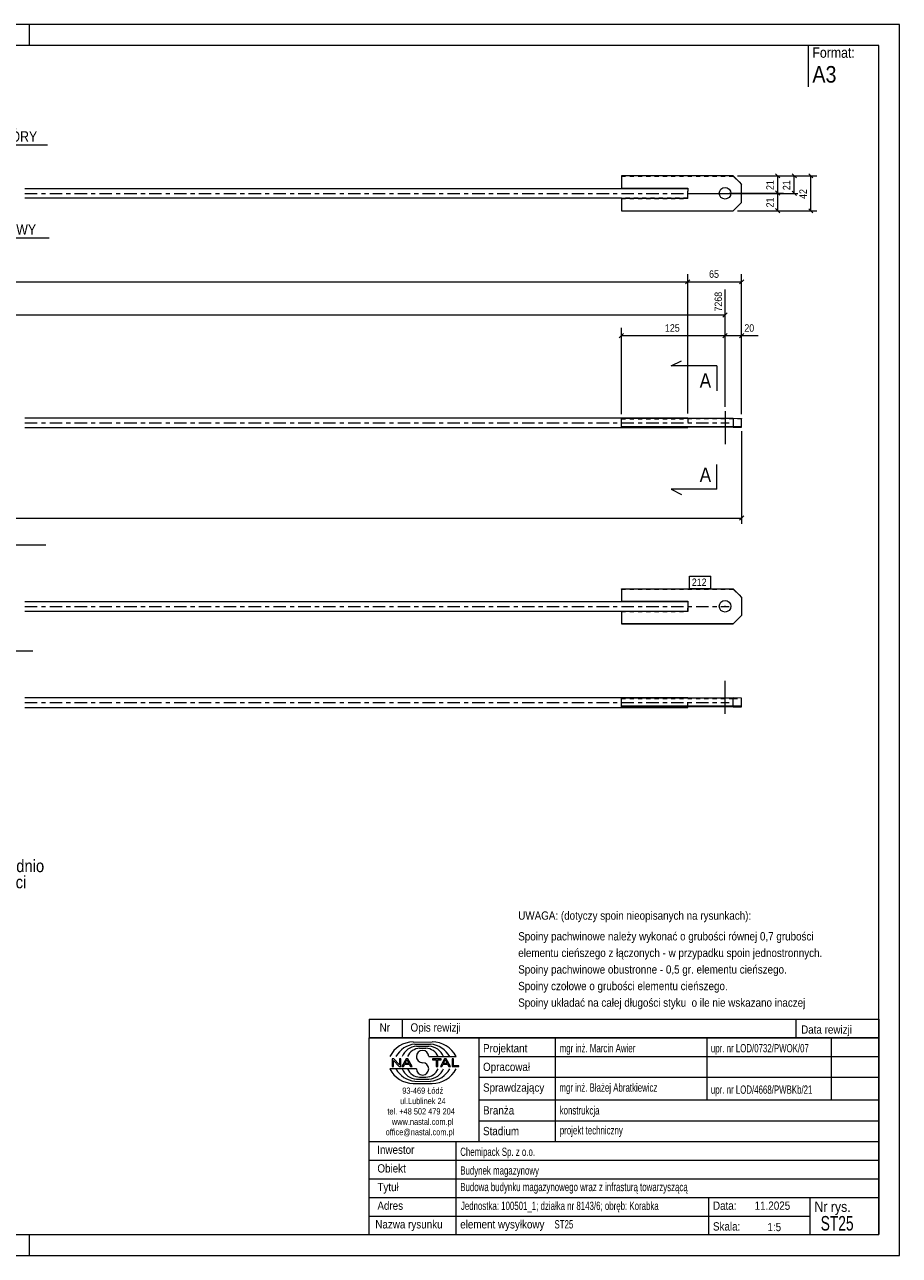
# Model space of a CAD drawing. Header units: millimetres. Extents: x 0 to 420, y 0 to 297.
# Tile 2 of 2: x 209 to 420, y 0 to 297. Entities that reach past the tile are written whole.
import ezdxf

# ---------------------------------------------------------------- set-up
doc = ezdxf.new("R2010")
doc.units = ezdxf.units.MM
for name, pattern in [('XKITLINE00', [0]), ('XKITLINE01', [4, 1, -1, 1, -1]), ('XKITLINE03', [6, 3, -1, 1, -1])]:
    doc.linetypes.add(name, pattern=pattern)
for name, color, linetype, lineweight in [('Arkusz rysunku', 3, 'Continuous', 0), ('Element', 2, 'Continuous', 0), ('Inny typ obiektu', 7, 'Continuous', 0), ('Przekrój', 7, 'Continuous', 0), ('Tekst', 7, 'Continuous', 0), ('Wymiar', 4, 'Continuous', 0), ('Znak elementu', 2, 'Continuous', 0), ('Śruba', 3, 'Continuous', 0)]:
    doc.layers.add(name, color=color, linetype=linetype, lineweight=lineweight)
doc.styles.add('ARIAL', font='ARIAL.TTF')

msp = doc.modelspace()

# ---------------------------------------------------------------- linework, layer by layer
at = {"layer": 'Arkusz rysunku', "linetype": 'XKITLINE00', "lineweight": 0}
for p, q in [((420, 297), (0, 297)), ((210, 292), (210, 297)), ((420, 297), (415, 297)), ((420, 0), (420, 297)), ((415, 292), (5, 292)), ((415, 5), (415, 292)), ((5, 5), (415, 5)), ((210, 0), (210, 5)), ((0, 0), (420, 0))]:
    msp.add_line(p, q, dxfattribs=at)
at = {"layer": 'Element', "linetype": 'XKITLINE00', "lineweight": 0}
for p, q in [((379.91, 260.5), (352.91, 260.5)), ((352.91, 260.5), (352.91, 257.48)), ((381.91, 258.5), (379.91, 260.5)), ((381.91, 254.06), (381.91, 258.5)), ((208.91, 257.48), (368.91, 257.48)), ((352.91, 257.5), (368.91, 257.5)), ((368.91, 257.5), (368.91, 256.79)), ((368.91, 255.82), (368.91, 256.79)), ((368.91, 255.1), (368.91, 255.82)), ((352.91, 255.08), (208.91, 255.08)), ((352.91, 255.1), (368.91, 255.1)), ((352.91, 255.1), (352.91, 252.06)), ((379.91, 252.1), (381.91, 254.1)), ((379.91, 252.06), (381.91, 254.06)), ((352.91, 252.1), (379.91, 252.1)), ((352.91, 252.06), (379.91, 252.06)), ((379.91, 252.1), (379.91, 252.06)), ((208.91, 202.14), (368.91, 202.14)), ((352.91, 202.03), (379.91, 202.03)), ((352.91, 199.96), (352.91, 202.03)), ((368.91, 202.14), (368.91, 202.03)), ((379.91, 202.03), (381.91, 201.99)), ((379.91, 202.03), (379.91, 200.03)), ((381.91, 199.89), (381.91, 201.99)), ((208.91, 199.74), (368.91, 199.74)), ((352.91, 200.03), (379.91, 200.03)), ((368.91, 199.96), (352.91, 199.96)), ((368.91, 199.95), (368.91, 199.96)), ((368.91, 199.74), (368.91, 199.95)), ((379.91, 199.84), (368.91, 199.84)), ((379.91, 200.03), (381.91, 199.99)), ((379.91, 199.84), (381.91, 199.89)), ((352.91, 160.84), (352.91, 157.84)), ((352.91, 160.84), (379.91, 160.84)), ((379.91, 160.84), (381.91, 158.84)), ((208.91, 157.81), (368.91, 157.81)), ((352.91, 157.84), (352.91, 157.81)), ((352.91, 157.84), (368.91, 157.84)), ((368.91, 157.84), (368.91, 157.12)), ((381.91, 158.84), (381.91, 154.44)), ((352.91, 155.41), (208.91, 155.41)), ((352.91, 155.44), (352.91, 152.44)), ((352.91, 155.44), (368.91, 155.44)), ((368.91, 157.12), (368.91, 156.16)), ((368.91, 155.44), (368.91, 156.16)), ((352.91, 152.39), (352.91, 152.44)), ((352.91, 152.44), (379.91, 152.44)), ((379.91, 152.39), (352.91, 152.39)), ((379.91, 152.44), (381.91, 154.44)), ((381.91, 154.39), (379.91, 152.39)), ((379.91, 152.39), (379.91, 152.44)), ((381.91, 154.44), (381.91, 154.39)), ((208.91, 134.65), (368.91, 134.65)), ((352.91, 132.54), (352.91, 134.54)), ((352.91, 134.54), (379.91, 134.54)), ((368.91, 134.65), (368.91, 134.54)), ((379.91, 132.54), (379.91, 134.54)), ((381.91, 134.5), (379.91, 134.54)), ((381.91, 132.5), (381.91, 134.5)), ((208.91, 132.25), (368.91, 132.25)), ((379.91, 132.54), (352.91, 132.54)), ((352.91, 132.54), (352.91, 132.47)), ((352.91, 132.47), (368.91, 132.47)), ((368.91, 132.46), (368.91, 132.47)), ((368.91, 132.25), (368.91, 132.46)), ((379.91, 132.35), (368.91, 132.35)), ((381.91, 132.5), (379.91, 132.54)), ((379.91, 132.35), (381.91, 132.4)), ((381.91, 132.4), (381.91, 132.5))]:
    msp.add_line(p, q, dxfattribs=at)
at = {"layer": 'Element', "linetype": 'XKITLINE01', "lineweight": 0}
for p, q in [((352.91, 260.45), (379.91, 260.45)), ((379.91, 260.5), (379.91, 260.45)), ((379.91, 260.45), (381.91, 258.45)), ((352.91, 257.45), (352.91, 257.48)), ((352.91, 257.48), (352.91, 257.45)), ((352.91, 257.45), (368.91, 257.45)), ((368.91, 257.48), (368.91, 256.79)), ((368.91, 255.82), (368.91, 256.79)), ((368.91, 255.08), (368.91, 255.82)), ((368.91, 255.08), (352.91, 255.08)), ((352.91, 255.06), (368.91, 255.06)), ((368.91, 255.06), (368.91, 255.1)), ((368.91, 255.06), (368.91, 255.1)), ((352.91, 201.96), (352.91, 202.03)), ((368.91, 201.96), (352.91, 201.96)), ((368.91, 202.03), (368.91, 200.09)), ((368.91, 201.91), (368.91, 201.96)), ((368.91, 201.96), (368.91, 199.96)), ((381.91, 201.99), (381.91, 201.88)), ((352.91, 201.84), (352.91, 201.91)), ((352.91, 201.91), (368.91, 201.91)), ((379.91, 201.84), (352.91, 201.84)), ((352.91, 199.84), (352.91, 200.03)), ((352.91, 199.91), (368.91, 199.91)), ((368.91, 199.84), (352.91, 199.84)), ((368.91, 200.03), (368.91, 200.09)), ((368.91, 200.03), (368.91, 200.09)), ((368.91, 199.95), (368.91, 200.03)), ((368.91, 199.95), (368.91, 200.03)), ((368.91, 199.91), (368.91, 199.95)), ((381.91, 201.88), (379.91, 201.84)), ((379.91, 200.03), (379.91, 199.84)), ((352.91, 160.79), (352.91, 160.84)), ((352.91, 160.79), (379.91, 160.79)), ((379.91, 160.79), (379.91, 160.84)), ((379.91, 160.79), (381.91, 158.79)), ((352.91, 157.81), (352.91, 157.79)), ((352.91, 157.79), (368.91, 157.79)), ((368.91, 157.81), (368.91, 155.77)), ((368.91, 155.41), (352.91, 155.41)), ((352.91, 155.39), (368.91, 155.39)), ((368.91, 157.12), (368.91, 156.16)), ((368.91, 156.16), (368.91, 155.41)), ((368.91, 155.39), (368.91, 155.44)), ((352.91, 132.35), (352.91, 134.47)), ((368.91, 134.47), (352.91, 134.47)), ((352.91, 134.42), (368.91, 134.42)), ((352.91, 134.35), (379.91, 134.35)), ((368.91, 132.46), (368.91, 134.54)), ((368.91, 132.42), (368.91, 134.47)), ((379.91, 134.35), (381.91, 134.39)), ((352.91, 132.47), (352.91, 132.54)), ((368.91, 132.42), (352.91, 132.42)), ((352.91, 132.42), (352.91, 132.35)), ((368.91, 132.35), (352.91, 132.35)), ((368.91, 132.47), (368.91, 132.54)), ((368.91, 132.42), (368.91, 132.46)), ((379.91, 132.35), (379.91, 132.54)), ((381.91, 132.4), (381.91, 132.5))]:
    msp.add_line(p, q, dxfattribs=at)
at = {"layer": 'Element', "linetype": 'XKITLINE03', "lineweight": 0}
for p, q in [((208.91, 256.28), (378.91, 256.28)), ((208.91, 200.94), (378.91, 200.94)), ((208.91, 156.61), (378.91, 156.61)), ((208.91, 133.45), (378.91, 133.45))]:
    msp.add_line(p, q, dxfattribs=at)
at = {"layer": 'Inny typ obiektu', "linetype": 'XKITLINE00', "lineweight": 0}
for p, q in [((398, 292), (398, 282)), ((191.76, 268), (214.36, 268)), ((185.73, 245.56), (214.8, 245.56)), ((186.41, 171.44), (214, 171.44)), ((189.56, 145.89), (210.85, 145.89)), ((292, 57), (292, 52.5)), ((292, 57), (415, 57)), ((300, 57), (300, 52.5)), ((395, 57), (395, 52.5)), ((415, 57), (415, 52.5)), ((415, 52.5), (292, 52.5)), ((292, 5), (292, 52.5)), ((292, 52.5), (415, 52.5)), ((302.62, 51.49), (307.23, 51.5)), ((303.07, 50.99), (306.86, 51)), ((303.46, 50.49), (306.45, 50.49)), ((318.5, 52.5), (318.5, 27.5)), ((337, 27.5), (337, 52.5)), ((373.5, 52.5), (373.5, 37.5)), ((403.5, 52.5), (403.5, 37.5)), ((415, 52.5), (415, 5)), ((304.2, 49.98), (305.73, 49.99)), ((306.42, 47.99), (312.98, 47.99)), ((318.5, 48), (415, 48)), ((303.43, 45.01), (297, 45.01)), ((297.93, 47.44), (297.57, 47.44)), ((297.57, 47.44), (297.57, 45.56)), ((297.57, 45.56), (297.9, 45.56)), ((297.9, 47.04), (299.29, 45.56)), ((297.9, 45.56), (297.9, 47.04)), ((299.31, 45.96), (297.93, 47.44)), ((299.29, 45.56), (299.65, 45.56)), ((299.65, 47.44), (299.31, 47.44)), ((299.31, 47.44), (299.31, 45.96)), ((299.65, 45.56), (299.65, 47.44)), ((300.96, 47.44), (299.94, 45.56)), ((299.94, 45.56), (300.31, 45.56)), ((300.31, 45.56), (300.61, 46.13)), ((300.61, 46.13), (301.71, 46.13)), ((300.71, 46.33), (301.14, 47.24)), ((301.6, 46.33), (300.71, 46.33)), ((301.33, 47.44), (300.96, 47.44)), ((301.14, 47.24), (301.6, 46.33)), ((302.41, 45.56), (301.33, 47.44)), ((301.71, 46.13), (302.02, 45.56)), ((302.02, 45.56), (302.41, 45.56)), ((309.43, 47.44), (307.34, 47.44)), ((307.34, 47.44), (307.34, 47.22)), ((307.34, 47.22), (308.21, 47.22)), ((308.21, 47.22), (308.21, 45.56)), ((308.21, 45.56), (308.56, 45.56)), ((308.56, 45.56), (308.56, 47.22)), ((308.56, 47.22), (309.43, 47.22)), ((310.21, 47.44), (309.2, 45.56)), ((309.2, 45.56), (309.57, 45.56)), ((309.43, 47.22), (309.43, 47.44)), ((309.57, 45.56), (309.86, 46.13)), ((309.86, 46.13), (310.96, 46.13)), ((309.96, 46.33), (310.39, 47.24)), ((310.86, 46.33), (309.96, 46.33)), ((310.59, 47.44), (310.21, 47.44)), ((310.4, 47.24), (310.39, 47.24)), ((310.4, 47.24), (310.86, 46.33)), ((311.67, 45.56), (310.59, 47.44)), ((310.96, 46.13), (311.27, 45.56)), ((311.27, 45.56), (311.67, 45.56)), ((312.36, 47.44), (312.01, 47.44)), ((312.01, 47.44), (312.01, 45.56)), ((312.01, 45.56), (313.66, 45.56)), ((312.36, 45.78), (312.36, 47.44)), ((313.66, 45.78), (312.36, 45.78)), ((313.66, 45.56), (313.66, 45.78)), ((303.07, 42.01), (306.86, 42)), ((303.46, 42.51), (306.45, 42.51)), ((304.2, 43.02), (305.73, 43.01)), ((318.5, 43), (415, 43)), ((302.62, 41.51), (307.23, 41.5)), ((318.5, 37.5), (415, 37.5)), ((318.5, 32.5), (415, 32.5)), ((292, 27.5), (415, 27.5)), ((313, 5), (313, 27.5)), ((292, 23), (415, 23)), ((292, 18.5), (415, 18.5)), ((292, 14), (415, 14)), ((374, 5), (374, 14)), ((398.5, 5), (398.5, 14)), ((292, 9.5), (398.5, 9.5)), ((292, 5), (415, 5))]:
    msp.add_line(p, q, dxfattribs=at)
for centre, radius, start, end in [((302.72, 45.08), 6.42, 90.8317, 153.0136), ((303.67, 45), 6.02, 95.7347, 150.2266), ((306.22, 46.41), 4.08, 22.7023, 86.7527), ((306.24, 44.98), 6.04, 29.8256, 84.1252), ((307.25, 45.07), 6.43, 27.0191, 90.199), ((303.7, 46.42), 4.07, 93.3428, 157.3393), ((304.33, 46.6), 3.38, 92.229, 155.8008), ((304.92, 47.99), 1.49, 0.0741, 179.9259), ((304.92, 47.99), 1.49, 179.9259, 270), ((305.59, 46.6), 3.39, 24.2351, 87.5913), ((302.72, 47.92), 6.42, 206.9864, 269.1683), ((303.67, 48), 6.02, 209.7734, 264.2653), ((303.7, 46.58), 4.07, 202.6607, 266.6572), ((304.33, 46.4), 3.38, 204.1992, 267.771), ((304.92, 45.01), 1.49, 180.0741, 359.9259), ((304.92, 45), 1.49, 0.0741, 90), ((305.59, 46.4), 3.39, 272.4087, 335.7649), ((306.22, 46.59), 4.08, 273.2473, 337.2977), ((306.24, 48.02), 6.04, 275.8748, 330.1744), ((307.25, 47.93), 6.43, 269.801, 332.9809)]:
    msp.add_arc(centre, radius, start, end, dxfattribs=at)
at = {"layer": 'Przekrój', "linetype": 'XKITLINE00', "lineweight": 0}
for p, q in [((364.91, 214.62), (367.41, 215.87)), ((369.91, 214.62), (364.91, 214.62)), ((375.91, 214.62), (369.91, 214.62)), ((375.91, 214.62), (375.91, 208.62)), ((375.91, 184.86), (375.91, 190.86)), ((364.91, 184.86), (367.41, 183.61)), ((369.91, 184.86), (364.91, 184.86)), ((375.91, 184.86), (369.91, 184.86))]:
    msp.add_line(p, q, dxfattribs=at)
at = {"layer": 'Wymiar', "linetype": 'XKITLINE00', "lineweight": 0}
for p, q in [((380.91, 260.5), (392.06, 260.5)), ((382.91, 260.5), (400.06, 260.5)), ((382.91, 260.5), (396.06, 260.5)), ((390.11, 261.01), (391.13, 259.99)), ((390.62, 256.34), (390.62, 260.5)), ((394.11, 261.01), (395.13, 259.99)), ((394.62, 256.28), (394.62, 260.5)), ((398.11, 261.01), (399.13, 259.99)), ((398.62, 252.06), (398.62, 260.5)), ((369.91, 256.28), (395.5, 256.28)), ((378.91, 256.34), (392.06, 256.34)), ((378.91, 256.34), (392.06, 256.34)), ((390.11, 256.85), (391.13, 255.83)), ((390.11, 256.85), (391.13, 255.83)), ((390.62, 252.1), (390.62, 256.34)), ((394.11, 256.79), (395.13, 255.77)), ((390.11, 252.61), (391.13, 251.59)), ((398.11, 252.57), (399.13, 251.55)), ((380.91, 252.1), (392.06, 252.1)), ((382.91, 252.06), (400.06, 252.06)), ((31.62, 234.94), (368.91, 234.94)), ((369.42, 235.45), (368.4, 234.43)), ((369.42, 235.45), (368.4, 234.43)), ((368.91, 203.14), (368.91, 236.8)), ((368.91, 203.14), (368.91, 236.8)), ((368.91, 234.94), (381.91, 234.94)), ((382.42, 235.45), (381.4, 234.43)), ((381.91, 202.99), (381.91, 236.8)), ((377.91, 204.73), (377.91, 233.1)), ((31.62, 226.94), (377.91, 226.94)), ((378.42, 227.45), (377.4, 226.43)), ((352.91, 203.03), (352.91, 223.8)), ((377.91, 204.73), (377.91, 223.8)), ((377.91, 204.73), (377.91, 223.8)), ((381.91, 202.99), (381.91, 223.8)), ((353.42, 222.45), (352.4, 221.43)), ((352.91, 221.94), (377.91, 221.94)), ((378.42, 222.45), (377.4, 221.43)), ((378.42, 222.45), (377.4, 221.43)), ((377.91, 221.94), (381.91, 221.94)), ((382.42, 222.45), (381.4, 221.43)), ((381.91, 221.94), (385.93, 221.94)), ((381.91, 221.94), (385.93, 221.94)), ((381.91, 198.89), (381.91, 176.5)), ((382.42, 178.45), (381.4, 177.43)), ((18.62, 177.94), (381.91, 177.94))]:
    msp.add_line(p, q, dxfattribs=at)
at = {"layer": 'Znak elementu', "linetype": 'XKITLINE00', "lineweight": 0}
for p, q in [((369.3, 163.94), (374.51, 163.94)), ((369.3, 160.94), (369.3, 163.94)), ((374.51, 160.94), (374.51, 163.94)), ((369.3, 160.94), (374.51, 160.94))]:
    msp.add_line(p, q, dxfattribs=at)
at = {"layer": 'Śruba', "linetype": 'XKITLINE00', "lineweight": 0}
for p, q in [((377.91, 256.34), (377.91, 256.16)), ((377.91, 203.73), (377.91, 195.74)), ((377.91, 156.55), (377.91, 156.74)), ((377.91, 130.65), (377.91, 138.64))]:
    msp.add_line(p, q, dxfattribs=at)
for centre in [(377.91, 256.3), (377.91, 156.64)]:
    msp.add_circle(centre, 1.4, dxfattribs=at)

# ---------------------------------------------------------------- texts
at = {"layer": 'Inny typ obiektu', "style": 'ARIAL'}
for s, height, width, p in [('Format:', 2.5, 0.85, (399, 289)), ('A3', 4, 0.85, (399, 283)), ('RZUT Z GÓRY', 2.5, 0.85, (191.76, 268.75)), ('WIDOK CZOŁOWY', 2.5, 0.85, (185.73, 246.31)), ('UWAGA: (dotyczy spoin nieopisanych na rysunkach):', 2, 0.85, (328, 81)), ('Spoiny pachwinowe należy wykonać o grubości równej 0,7 grubości', 2, 0.85, (328, 76)), ('elementu cieńszego z łączonych - w przypadku spoin jednostronnych.', 2, 0.85, (328, 72)), ('Spoiny pachwinowe obustronne - 0,5 gr. elementu cieńszego.', 2, 0.85, (328, 68)), ('Spoiny czołowe o grubości elementu cieńszego.', 2, 0.85, (328, 64)), ('Spoiny układać na całej długości styku  o ile nie wskazano inaczej', 2, 0.85, (328, 60)), ('Nr', 2, 0.85, (294.54, 54)), ('Opis rewizji', 2, 0.85, (302, 54)), ('Data rewizji', 2, 0.85, (396.28, 53.5)), ('Projektant', 2, 0.85, (319.5, 49)), ('mgr inż. Marcin Awier', 2, 0.68, (338, 49)), ('upr. nr LOD/0732/PWOK/07', 2, 0.68, (374.5, 49)), ('Opracował', 2, 0.85, (319.5, 44.5)), ('Sprawdzający', 2, 0.85, (319.5, 39.5)), ('mgr inż. Błażej Abratkiewicz', 2, 0.68, (337.94, 39.5)), ('93-469 Łódź', 1.5, 0.85, (300, 39)), ('upr. nr LOD/4668/PWBKb/21', 2, 0.68, (374.5, 39)), ('ul.Lublinek 24', 1.5, 0.85, (299.5, 36.5)), ('Branża', 2, 0.85, (319.5, 34)), ('konstrukcja', 2, 0.68, (338, 34)), ('tel. +48 502 479 204', 1.5, 0.85, (296.41, 34)), ('www.nastal.com.pl', 1.5, 0.85, (297.5, 31.5)), ('office@nastal.com.pl', 1.5, 0.85, (296, 29)), ('Stadium', 2, 0.85, (319.5, 29)), ('projekt techniczny', 2, 0.68, (338.04, 29.19)), ('Inwestor', 2, 0.85, (293.96, 24.5)), ('Chemipack Sp. z o.o.', 2, 0.68, (314, 24)), ('Obiekt', 2, 0.85, (294, 20)), ('Budynek magazynowy', 2, 0.68, (314, 19.5)), ('Tytuł', 2, 0.85, (294, 15.5)), ('Budowa budynku magazynowego wraz z infrasturą towarzyszącą', 2, 0.68, (314, 15.5)), ('Adres', 2, 0.85, (294, 11)), ('Jednostka: 100501_1; działka nr 8143/6; obręb: Korabka', 2, 0.68, (314.16, 10.96)), ('Data:', 2, 0.85, (375, 11)), ('11.2025', 2, 0.85, (385.06, 11)), ('Nr rys.', 2.5, 0.85, (399.5, 10.5)), ('ST25', 3.5, 0.68, (401, 6)), ('Nazwa rysunku', 2, 0.85, (293.5, 6.5)), ('element wysyłkowy', 2, 0.85, (314, 6.5)), ('ST25', 2, 0.68, (336.75, 6.5)), ('Skala:', 2, 0.85, (375, 6)), ('1:5', 2, 0.85, (388.16, 5.85))]:
    msp.add_text(s, height=height, dxfattribs=dict(at, width=width)).set_placement(p)
at = {"layer": 'Przekrój', "style": 'ARIAL', "width": 0.85}
for p in [(371.79, 209.37), (371.79, 186.61)]:
    msp.add_text('A', height=3.5, dxfattribs=at).set_placement(p)
at = {"layer": 'Tekst', "style": 'ARIAL', "width": 0.85}
for s, p in [(' długości, odpowiednio', (177.53, 92.48)), ('skrócić. Nagwintować końce na długości ', (145.52, 88.58)), ('150mm. Zastosować śrubę rzymską.', (145.52, 84.68))]:
    msp.add_text(s, height=3, dxfattribs=at).set_placement(p)
at = {"layer": 'Wymiar', "style": 'ARIAL', "width": 0.85}
for s, p in [('21', (389.66, 257.09)), ('21', (393.66, 257.05)), ('42', (397.66, 254.94)), ('21', (389.66, 252.89)), ('7268', (377.19, 227.76))]:
    msp.add_text(s, height=1.8, rotation=90.0002, dxfattribs=at).set_placement(p)
for s, p in [('65', (374.07, 235.9)), ('125', (363.41, 222.9)), ('20', (382.58, 222.9))]:
    msp.add_text(s, height=1.8, dxfattribs=at).set_placement(p)
at = {"layer": 'Znak elementu', "style": 'ARIAL', "width": 0.85}
msp.add_text('212', height=1.8, dxfattribs=at).set_placement((369.9, 161.54))

doc.saveas('drawing.dxf')
